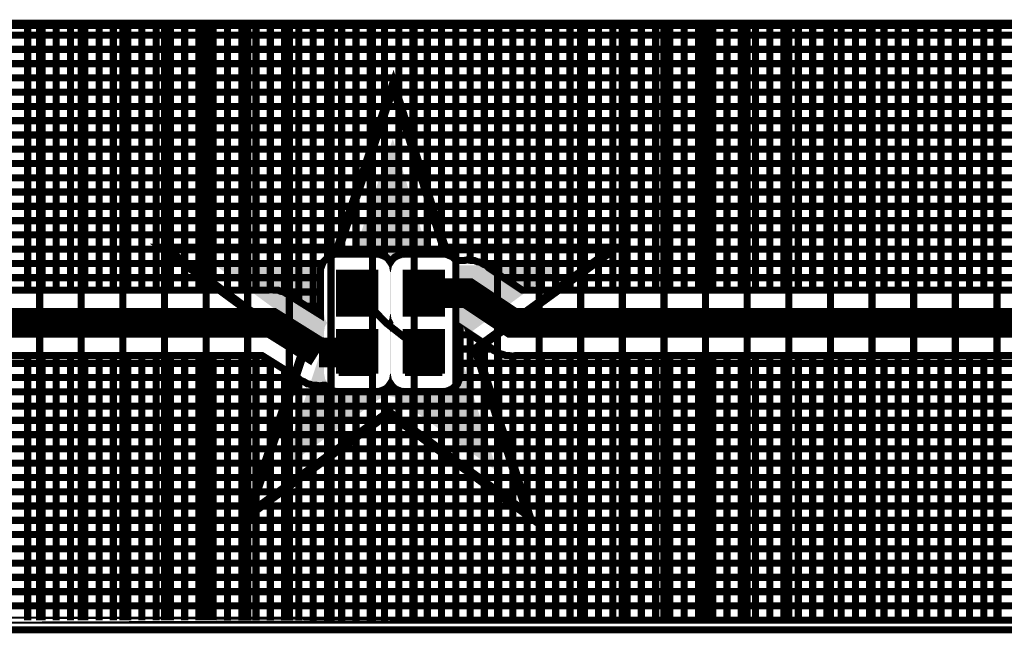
# Model space of a CAD drawing. Extents: x 0.4 to 16.2, y 0.4 to 3.5.
# Tile 3 of 29: x 1.4 to 3, y 1.4 to 2.5. Entities that reach past the tile are written whole.
import ezdxf

# ---------------------------------------------------------------- set-up
doc = ezdxf.new("R2010")
doc.units = 0
doc.layers.get('0').update_dxf_attribs({"linetype": 'CONTINUOUS'})
for name, color, linetype in [('2IN618_CMP', 7, 'CONTINUOUS'), ('2IN618_SOL', 4, 'CONTINUOUS'), ('2IN618_STC', 3, 'CONTINUOUS'), ('LAYER_6', 5, 'CONTINUOUS')]:
    doc.layers.add(name, color=color, linetype=linetype)

# ---------------------------------------------------------------- blocks, each defined once
blk = doc.blocks.new('RECTANGLE_1')
blk.add_solid([(0.0315, 0.0355), (0.0315, -0.0355), (-0.0315, 0.0355), (-0.0315, -0.0355)])

msp = doc.modelspace()

# ---------------------------------------------------------------- linework, layer by layer
at = {"layer": '2IN618_CMP'}
for points, const_width in [([(3.5743, 2.4661), (0.4343, 2.4661), (0.4343, 2.001), (0.4343, 2.4661)], 0.012), ([(1.3943, 2.4661), (1.3943, 2.0211)], 0.012), ([(1.4183, 2.0211), (1.4183, 2.4661)], 0.012), ([(1.4423, 2.4661), (1.4423, 2.0211)], 0.012), ([(1.4663, 2.0211), (1.4663, 2.4661)], 0.012), ([(1.4903, 2.4661), (1.4903, 2.0211)], 0.012), ([(1.5143, 2.0211), (1.5143, 2.4661)], 0.012), ([(1.5383, 2.4661), (1.5383, 2.0211)], 0.012), ([(1.5623, 2.0211), (1.5623, 2.4661)], 0.012), ([(1.5863, 2.4661), (1.5863, 2.0211)], 0.012), ([(1.6103, 2.0211), (1.6103, 2.4661)], 0.012), ([(1.6343, 2.4661), (1.6343, 2.0211)], 0.012), ([(1.6583, 2.0211), (1.6583, 2.4661)], 0.012), ([(1.6823, 2.4661), (1.6823, 2.0211)], 0.012), ([(1.7063, 2.0211), (1.7063, 2.4661)], 0.012), ([(1.7303, 2.4661), (1.7303, 2.0211)], 0.012), ([(1.7543, 2.0211), (1.7543, 2.4661)], 0.012), ([(1.7783, 2.4661), (1.7783, 2.0211)], 0.012), ([(1.8023, 2.0221), (1.8023, 2.4661)], 0.012), ([(1.8263, 2.0172), (1.8263, 2.4661)], 0.012), ([(1.8503, 2.4661), (1.8503, 2.0022)], 0.012), ([(1.8743, 1.9872), (1.8743, 2.4661)], 0.012), ([(1.8983, 2.4661), (1.8983, 2.0755)], 0.012), ([(1.9223, 2.0816), (1.9223, 2.4661)], 0.012), ([(1.9463, 2.4661), (1.9463, 2.0816)], 0.012), ([(1.9703, 2.0816), (1.9703, 2.4661)], 0.012), ([(1.9943, 2.4661), (1.9943, 2.0781)], 0.012), ([(2.0183, 2.0797), (2.0183, 2.4661)], 0.012), ([(2.0423, 2.4661), (2.0423, 2.0816)], 0.012), ([(2.0663, 2.0816), (2.0663, 2.4661)], 0.012), ([(2.0903, 2.4661), (2.0903, 2.0816)], 0.012), ([(2.1143, 2.0715), (2.1143, 2.4661)], 0.012), ([(2.1383, 2.4661), (2.1383, 2.0714)], 0.012), ([(2.1623, 2.0641), (2.1623, 2.4661)], 0.012), ([(2.1863, 2.4661), (2.1863, 2.0476)], 0.012), ([(2.2103, 2.0316), (2.2103, 2.4661)], 0.012), ([(2.2343, 2.4661), (2.2343, 2.0211)], 0.012), ([(2.2583, 2.0211), (2.2583, 2.4661)], 0.012), ([(2.2823, 2.4661), (2.2823, 2.0211)], 0.012), ([(2.3063, 2.0211), (2.3063, 2.4661)], 0.012), ([(2.3303, 2.4661), (2.3303, 2.0211)], 0.012), ([(2.3543, 2.0211), (2.3543, 2.4661)], 0.012), ([(2.3783, 2.4661), (2.3783, 2.0211)], 0.012), ([(2.4023, 2.0211), (2.4023, 2.4661)], 0.012), ([(2.4263, 2.4661), (2.4263, 2.0211)], 0.012), ([(2.4503, 2.0211), (2.4503, 2.4661)], 0.012), ([(2.4743, 2.4661), (2.4743, 2.0211)], 0.012), ([(2.4983, 2.0211), (2.4983, 2.4661)], 0.012), ([(2.5223, 2.4661), (2.5223, 2.0211)], 0.012), ([(2.5463, 2.0211), (2.5463, 2.4661)], 0.012), ([(2.5703, 2.4661), (2.5703, 2.0211)], 0.012), ([(2.5943, 2.0211), (2.5943, 2.4661)], 0.012), ([(2.6183, 2.4661), (2.6183, 2.0211)], 0.012), ([(2.6423, 2.0211), (2.6423, 2.4661)], 0.012), ([(2.6663, 2.4661), (2.6663, 2.0211)], 0.012), ([(2.6903, 2.0211), (2.6903, 2.4661)], 0.012), ([(2.7143, 2.4661), (2.7143, 2.0211)], 0.012), ([(2.7383, 2.0211), (2.7383, 2.4661)], 0.012), ([(2.7623, 2.4661), (2.7623, 2.0211)], 0.012), ([(2.7863, 2.0211), (2.7863, 2.4661)], 0.012), ([(2.8103, 2.4661), (2.8103, 2.0211)], 0.012), ([(2.8343, 2.0211), (2.8343, 2.4661)], 0.012), ([(2.8583, 2.4661), (2.8583, 2.0211)], 0.012), ([(2.8823, 2.0211), (2.8823, 2.4661)], 0.012), ([(2.9063, 2.4661), (2.9063, 2.0211)], 0.012), ([(2.9303, 2.0211), (2.9303, 2.4661)], 0.012), ([(2.9543, 2.4661), (2.9543, 2.0211)], 0.012), ([(2.9783, 2.0211), (2.9783, 2.4661)], 0.012), ([(3.0023, 2.4661), (3.0023, 2.0211)], 0.012), ([(3.0263, 2.0211), (3.0263, 2.4661)], 0.012), ([(0.4343, 2.4501), (3.5743, 2.4501)], 0.012), ([(3.5743, 2.4261), (0.4343, 2.4261)], 0.012), ([(0.4343, 2.4021), (3.5743, 2.4021)], 0.012), ([(3.5743, 2.3781), (0.4343, 2.3781)], 0.012), ([(0.4343, 2.3541), (3.5743, 2.3541)], 0.012), ([(3.5743, 2.3301), (0.4343, 2.3301)], 0.012), ([(0.4343, 2.3061), (3.5743, 2.3061)], 0.012), ([(3.5743, 2.2821), (0.4343, 2.2821)], 0.012), ([(0.4343, 2.2581), (3.5743, 2.2581)], 0.012), ([(3.5743, 2.2341), (0.4343, 2.2341)], 0.012), ([(0.4343, 2.2101), (3.5743, 2.2101)], 0.012), ([(3.5743, 2.1861), (0.4343, 2.1861)], 0.012), ([(0.4343, 2.1621), (3.5743, 2.1621)], 0.012), ([(3.5743, 2.1381), (0.4343, 2.1381)], 0.012), ([(0.4343, 2.1141), (3.5743, 2.1141)], 0.012), ([(0.4343, 2.0901), (3.5743, 2.0901)], 0.012), ([(1.8241, 2.0186), (1.8295, 2.0152), (1.8354, 2.0127), (1.8387, 2.0094), (1.8868, 1.9794), (1.8868, 2.0576), (1.8914, 2.0686), (1.8998, 2.077), (1.9108, 2.0816), (1.9857, 2.0816), (1.9968, 2.077), (2.0043, 2.0696), (2.0118, 2.077), (2.0228, 2.0816), (2.0977, 2.0816), (2.1087, 2.077), (2.1147, 2.0711), (2.1288, 2.0711), (2.1342, 2.0722), (2.1397, 2.0711), (2.1452, 2.0711), (2.1503, 2.069), (2.1557, 2.068), (2.1603, 2.0649), (2.1654, 2.0627), (2.1693, 2.0589), (2.2259, 2.0211), (3.4944, 2.0211)], 0.012), ([(1.8903, 2.0661), (0.4343, 2.0661)], 0.012), ([(3.5743, 2.0661), (2.1584, 2.0661)], 0.012), ([(0.4343, 2.0421), (1.8868, 2.0421)], 0.012), ([(3.5343, 1.9661), (2.2093, 1.9661), (2.1343, 2.0161), (2.0603, 2.0161)], 0.05), ([(2.1944, 2.0421), (3.5743, 2.0421)], 0.012), ([(0.4594, 2.0261), (0.5091, 2.0261), (0.5141, 2.0211), (1.798, 2.0211), (1.8026, 2.0222), (1.8088, 2.0211), (1.8152, 2.0211), (1.8195, 2.0193), (1.8241, 2.0186)], 0.012), ([(1.8868, 2.0181), (1.8248, 2.0181)], 0.012), ([(2.0603, 1.9161), (1.9968, 1.9661), (1.9483, 2.0161)], 0.012), ([(1.8843, 1.9161), (1.8043, 1.9661), (0.4843, 1.9661)], 0.05), ([(1.8632, 1.9941), (1.8868, 1.9941)], 0.012), ([(0.5141, 1.9111), (1.7885, 1.9111), (1.8498, 1.8728), (1.8531, 1.8695), (1.859, 1.8671), (1.8644, 1.8637), (1.869, 1.8629), (1.8733, 1.8611), (1.8797, 1.8611), (1.886, 1.8601), (1.8905, 1.8611), (1.8939, 1.8611), (1.8998, 1.8552), (1.9108, 1.8506), (1.9857, 1.8506), (1.9968, 1.8552), (2.0043, 1.8627), (2.0118, 1.8552), (2.0228, 1.8506), (2.0977, 1.8506), (2.1087, 1.8552), (2.1172, 1.8636), (2.1217, 1.8747), (2.1217, 1.9576), (2.1213, 1.9587), (2.1742, 1.9234), (2.1781, 1.9195), (2.1832, 1.9174), (2.1879, 1.9143), (2.1932, 1.9132), (2.1983, 1.9111), (2.2039, 1.9111), (2.2093, 1.91), (2.2147, 1.9111), (3.4944, 1.9111)], 0.012), ([(1.8843, 1.9161), (1.9483, 1.9161)], 0.05), ([(2.1401, 1.9461), (2.1217, 1.9461)], 0.012), ([(2.1383, 1.4661), (2.1383, 1.9474)], 0.012), ([(2.1755, 1.9221), (2.1217, 1.9221)], 0.012), ([(2.1623, 1.4661), (2.1623, 1.9314)], 0.012), ([(2.1863, 1.9154), (2.1863, 1.4661)], 0.012), ([(1.3943, 1.9111), (1.3943, 1.4661)], 0.012), ([(1.4183, 1.4661), (1.4183, 1.9111)], 0.012), ([(1.4423, 1.9111), (1.4423, 1.4661)], 0.012), ([(1.4663, 1.4661), (1.4663, 1.9111)], 0.012), ([(1.4903, 1.9111), (1.4903, 1.4661)], 0.012), ([(1.5143, 1.4661), (1.5143, 1.9111)], 0.012), ([(1.5383, 1.9111), (1.5383, 1.4661)], 0.012), ([(1.5623, 1.4661), (1.5623, 1.9111)], 0.012), ([(1.5863, 1.9111), (1.5863, 1.4661)], 0.012), ([(1.6103, 1.4661), (1.6103, 1.9111)], 0.012), ([(1.6343, 1.9111), (1.6343, 1.4661)], 0.012), ([(1.6583, 1.4661), (1.6583, 1.9111)], 0.012), ([(1.6823, 1.9111), (1.6823, 1.4661)], 0.012), ([(1.7063, 1.4661), (1.7063, 1.9111)], 0.012), ([(1.7303, 1.9111), (1.7303, 1.4661)], 0.012), ([(1.7543, 1.4661), (1.7543, 1.9111)], 0.012), ([(1.7783, 1.9111), (1.7783, 1.4661)], 0.012), ([(1.8023, 1.9025), (1.8023, 1.4661)], 0.012), ([(2.2103, 1.4661), (2.2103, 1.9102)], 0.012), ([(2.2343, 1.9111), (2.2343, 1.4661)], 0.012), ([(2.2583, 1.4661), (2.2583, 1.9111)], 0.012), ([(2.2823, 1.9111), (2.2823, 1.4661)], 0.012), ([(2.3063, 1.4661), (2.3063, 1.9111)], 0.012), ([(2.3303, 1.9111), (2.3303, 1.4661)], 0.012), ([(2.3543, 1.4661), (2.3543, 1.9111)], 0.012), ([(2.3783, 1.9111), (2.3783, 1.4661)], 0.012), ([(2.4023, 1.4661), (2.4023, 1.9111)], 0.012), ([(2.4263, 1.9111), (2.4263, 1.4661)], 0.012), ([(2.4503, 1.4661), (2.4503, 1.9111)], 0.012), ([(2.4743, 1.9111), (2.4743, 1.4661)], 0.012), ([(2.4983, 1.4661), (2.4983, 1.9111)], 0.012), ([(2.5223, 1.9111), (2.5223, 1.4661)], 0.012), ([(2.5463, 1.4661), (2.5463, 1.9111)], 0.012), ([(2.5703, 1.9111), (2.5703, 1.4661)], 0.012), ([(2.5943, 1.4661), (2.5943, 1.9111)], 0.012), ([(2.6183, 1.9111), (2.6183, 1.4661)], 0.012), ([(2.6423, 1.4661), (2.6423, 1.9111)], 0.012), ([(2.6663, 1.9111), (2.6663, 1.4661)], 0.012), ([(2.6903, 1.4661), (2.6903, 1.9111)], 0.012), ([(2.7143, 1.9111), (2.7143, 1.4661)], 0.012), ([(2.7383, 1.4661), (2.7383, 1.9111)], 0.012), ([(2.7623, 1.9111), (2.7623, 1.4661)], 0.012), ([(2.7863, 1.4661), (2.7863, 1.9111)], 0.012), ([(2.8103, 1.9111), (2.8103, 1.4661)], 0.012), ([(2.8343, 1.4661), (2.8343, 1.9111)], 0.012), ([(2.8583, 1.9111), (2.8583, 1.4661)], 0.012), ([(2.8823, 1.4661), (2.8823, 1.9111)], 0.012), ([(2.9063, 1.9111), (2.9063, 1.4661)], 0.012), ([(2.9303, 1.4661), (2.9303, 1.9111)], 0.012), ([(2.9543, 1.9111), (2.9543, 1.4661)], 0.012), ([(2.9783, 1.4661), (2.9783, 1.9111)], 0.012), ([(3.0023, 1.9111), (3.0023, 1.4661)], 0.012), ([(3.0263, 1.4661), (3.0263, 1.9111)], 0.012), ([(0.4343, 1.8981), (1.8093, 1.8981)], 0.012), ([(1.8263, 1.4661), (1.8263, 1.8875)], 0.012), ([(2.1217, 1.8981), (3.5743, 1.8981)], 0.012), ([(1.8477, 1.8741), (0.4343, 1.8741)], 0.012), ([(1.8503, 1.4661), (1.8503, 1.8723)], 0.012), ([(3.5743, 1.8741), (2.1215, 1.8741)], 0.012), ([(3.5743, 1.8501), (0.4343, 1.8501)], 0.012), ([(1.8743, 1.8611), (1.8743, 1.4661)], 0.012), ([(1.8983, 1.4661), (1.8983, 1.8567)], 0.012), ([(1.9223, 1.8506), (1.9223, 1.4661)], 0.012), ([(1.9463, 1.4661), (1.9463, 1.8506)], 0.012), ([(1.9703, 1.8506), (1.9703, 1.4661)], 0.012), ([(1.9943, 1.4661), (1.9943, 1.8542)], 0.012), ([(2.0183, 1.8525), (2.0183, 1.4661)], 0.012), ([(2.0423, 1.4661), (2.0423, 1.8506)], 0.012), ([(2.0663, 1.8506), (2.0663, 1.4661)], 0.012), ([(2.0903, 1.4661), (2.0903, 1.8506)], 0.012), ([(2.1143, 1.8607), (2.1143, 1.4661)], 0.012), ([(0.4343, 1.8261), (3.5743, 1.8261)], 0.012), ([(3.5743, 1.8021), (0.4343, 1.8021)], 0.012), ([(0.4343, 1.7781), (3.5743, 1.7781)], 0.012), ([(3.5743, 1.7541), (0.4343, 1.7541)], 0.012), ([(0.4343, 1.7301), (3.5743, 1.7301)], 0.012), ([(3.5743, 1.7061), (0.4343, 1.7061)], 0.012), ([(0.4343, 1.6821), (3.5743, 1.6821)], 0.012), ([(3.5743, 1.6581), (0.4343, 1.6581)], 0.012), ([(0.4343, 1.6341), (3.5743, 1.6341)], 0.012), ([(3.5743, 1.6101), (0.4343, 1.6101)], 0.012), ([(0.4343, 1.5861), (3.5743, 1.5861)], 0.012), ([(3.5743, 1.5621), (0.4343, 1.5621)], 0.012), ([(0.4343, 1.5381), (3.5743, 1.5381)], 0.012), ([(3.5743, 1.5141), (0.4343, 1.5141)], 0.012), ([(0.4343, 1.4901), (3.5743, 1.4901)], 0.012), ([(0.4343, 1.4661), (3.5743, 1.4661), (0.4343, 1.4661)], 0.012)]:
    msp.add_lwpolyline(points, dxfattribs=dict(at, const_width=const_width))
at = {"layer": '2IN618_SOL', "const_width": 0.012}
for points in [[(1.4143, 1.4661), (1.4143, 2.4661)], [(1.4843, 2.4661), (1.4843, 1.4661)], [(1.5543, 1.4661), (1.5543, 2.4661)], [(1.6243, 2.4661), (1.6243, 1.4661)], [(1.6943, 1.4661), (1.6943, 2.4661)], [(1.7643, 2.4661), (1.7643, 1.4661)], [(1.8343, 1.4661), (1.8343, 2.4661)], [(1.9043, 2.4661), (1.9043, 1.4661)], [(1.9743, 1.4661), (1.9743, 2.4661)], [(2.0443, 2.4661), (2.0443, 1.4661)], [(2.1143, 1.4661), (2.1143, 2.4661)], [(2.1843, 2.4661), (2.1843, 1.4661)], [(2.2543, 1.4661), (2.2543, 2.4661)], [(2.3243, 2.4661), (2.3243, 1.4661)], [(2.3943, 1.4661), (2.3943, 2.4661)], [(2.4643, 2.4661), (2.4643, 1.4661)], [(2.5343, 1.4661), (2.5343, 2.4661)], [(2.6043, 2.4661), (2.6043, 1.4661)], [(2.6743, 1.4661), (2.6743, 2.4661)], [(2.7443, 2.4661), (2.7443, 1.4661)], [(2.8143, 1.4661), (2.8143, 2.4661)], [(2.8843, 2.4661), (2.8843, 1.4661)], [(2.9543, 1.4661), (2.9543, 2.4661)], [(3.0243, 2.4661), (3.0243, 1.4661)]]:
    msp.add_lwpolyline(points, dxfattribs=at)
at = {"layer": '2IN618_STC'}
for points, const_width in [([(1.7653, 1.6431), (1.8583, 1.9191), (1.6243, 2.0911), (1.9163, 2.0911), (2.0093, 2.3661), (2.0953, 2.0911), (2.3803, 2.0911), (2.1483, 1.9221), (2.2363, 1.6431), (2.0013, 1.8151), (1.7653, 1.6431)], 0.016), ([(1.9796, 1.9808), (1.917, 1.9808), (1.917, 2.0514), (1.9796, 2.0514), (1.9796, 1.9808)], 0.0085), ([(2.0916, 1.9808), (2.029, 1.9808), (2.029, 2.0514), (2.0916, 2.0514), (2.0916, 1.9808)], 0.0085), ([(1.917, 2.048), (1.9796, 2.048)], 0.0085), ([(1.9796, 2.0396), (1.917, 2.0396)], 0.0085), ([(2.029, 2.048), (2.0916, 2.048)], 0.0085), ([(2.0916, 2.0396), (2.029, 2.0396)], 0.0085), ([(1.917, 2.0312), (1.9796, 2.0312)], 0.0085), ([(1.9796, 2.0228), (1.917, 2.0228)], 0.0085), ([(2.029, 2.0312), (2.0916, 2.0312)], 0.0085), ([(2.0916, 2.0228), (2.029, 2.0228)], 0.0085), ([(1.917, 2.0144), (1.9796, 2.0144)], 0.0085), ([(1.9796, 2.006), (1.917, 2.006)], 0.0085), ([(2.029, 2.0144), (2.0916, 2.0144)], 0.0085), ([(2.0916, 2.006), (2.029, 2.006)], 0.0085), ([(1.917, 1.9976), (1.9796, 1.9976)], 0.0085), ([(1.9796, 1.9892), (1.917, 1.9892)], 0.0085), ([(2.029, 1.9976), (2.0916, 1.9976)], 0.0085), ([(2.0916, 1.9892), (2.029, 1.9892)], 0.0085), ([(1.917, 1.8808), (1.917, 1.9514), (1.9796, 1.9514), (1.9796, 1.8808)], 0.0085), ([(2.029, 1.8808), (2.029, 1.9514), (2.0916, 1.9514), (2.0916, 1.8808)], 0.0085), ([(1.917, 1.948), (1.9796, 1.948)], 0.0085), ([(1.9796, 1.9396), (1.917, 1.9396)], 0.0085), ([(2.029, 1.948), (2.0916, 1.948)], 0.0085), ([(2.0916, 1.9396), (2.029, 1.9396)], 0.0085), ([(1.917, 1.9312), (1.9796, 1.9312)], 0.0085), ([(1.9796, 1.9228), (1.917, 1.9228)], 0.0085), ([(2.029, 1.9312), (2.0916, 1.9312)], 0.0085), ([(2.0916, 1.9228), (2.029, 1.9228)], 0.0085), ([(1.917, 1.9144), (1.9796, 1.9144)], 0.0085), ([(1.9796, 1.906), (1.917, 1.906)], 0.0085), ([(2.029, 1.9144), (2.0916, 1.9144)], 0.0085), ([(2.0916, 1.906), (2.029, 1.906)], 0.0085), ([(1.917, 1.8976), (1.9796, 1.8976)], 0.0085), ([(1.9796, 1.8892), (1.917, 1.8892)], 0.0085), ([(2.029, 1.8976), (2.0916, 1.8976)], 0.0085), ([(2.0916, 1.8892), (2.029, 1.8892)], 0.0085), ([(1.917, 1.8808), (1.9796, 1.8808)], 0.0085), ([(2.029, 1.8808), (2.0916, 1.8808)], 0.0085)]:
    msp.add_lwpolyline(points, dxfattribs=dict(at, const_width=const_width))
for points in [[(1.943, 2.0827), (2.0083, 2.2756), (2.0686, 2.0827), (2.0083, 2.2756)], [(1.9397, 2.0756), (1.9428, 2.0821), (2.0719, 2.0756), (2.0689, 2.0821)], [(1.9428, 2.0821), (1.943, 2.0827), (2.0689, 2.0821), (2.0686, 2.0827)], [(1.9889, 2.0738), (1.9796, 2.0756), (2.0197, 2.0738), (2.029, 2.0756)], [(1.9967, 2.0685), (1.9889, 2.0738), (2.0119, 2.0685), (2.0197, 2.0738)], [(1.7174, 2.0574), (1.7097, 2.0631), (1.8935, 2.0574), (1.8958, 2.0631)], [(1.7256, 2.0514), (1.7174, 2.0574), (1.8927, 2.0514), (1.8935, 2.0574)], [(2.002, 2.0607), (1.9967, 2.0685), (2.0066, 2.0607), (2.0119, 2.0685)], [(2.0038, 2.0514), (2.002, 2.0607), (2.0048, 2.0514), (2.0066, 2.0607)], [(2.1151, 2.0574), (2.1128, 2.0631), (2.2865, 2.0574), (2.2943, 2.0631)], [(2.1159, 2.0514), (2.1151, 2.0574), (2.2782, 2.0514), (2.2865, 2.0574)], [(1.8216, 1.9808), (1.7256, 2.0514), (1.8927, 1.9808), (1.8927, 2.0514)], [(2.0038, 1.9808), (2.0038, 2.0514), (2.0048, 1.9808), (2.0048, 2.0514)], [(2.1159, 1.9808), (2.1159, 2.0514), (2.1813, 1.9808), (2.2782, 2.0514)], [(1.8322, 1.973), (1.8216, 1.9808), (1.894, 1.973), (1.8927, 1.9808)], [(1.8416, 1.9661), (1.8322, 1.973), (1.8977, 1.9661), (1.894, 1.973)], [(1.9989, 1.9661), (2.0026, 1.973), (2.0097, 1.9661), (2.006, 1.973)], [(2.0026, 1.973), (2.0038, 1.9808), (2.006, 1.973), (2.0048, 1.9808)], [(2.1109, 1.9661), (2.1146, 1.973), (2.1611, 1.9661), (2.1707, 1.973)], [(2.1146, 1.973), (2.1159, 1.9808), (2.1707, 1.973), (2.1813, 1.9808)], [(1.8511, 1.9592), (1.8416, 1.9661), (1.894, 1.9592), (1.8977, 1.9661)], [(1.8616, 1.9514), (1.8511, 1.9592), (1.8927, 1.9514), (1.894, 1.9592)], [(2.0026, 1.9592), (1.9989, 1.9661), (2.006, 1.9592), (2.0097, 1.9661)], [(2.0038, 1.9514), (2.0026, 1.9592), (2.0048, 1.9514), (2.006, 1.9592)], [(2.1146, 1.9592), (2.1109, 1.9661), (2.1516, 1.9592), (2.1611, 1.9661)], [(2.1159, 1.9514), (2.1146, 1.9592), (2.141, 1.9514), (2.1516, 1.9592)], [(1.8749, 1.9417), (1.8616, 1.9514), (1.8927, 1.9417), (1.8927, 1.9514)], [(1.8811, 1.9354), (1.8749, 1.9417), (1.8927, 1.9354), (1.8927, 1.9417)], [(2.0038, 1.8808), (2.0038, 1.9514), (2.0048, 1.8808), (2.0048, 1.9514)], [(2.1159, 1.9447), (2.1159, 1.9514), (2.1318, 1.9447), (2.141, 1.9514)], [(2.1159, 1.9386), (2.1159, 1.9447), (2.1257, 1.9386), (2.1318, 1.9447)], [(2.1159, 1.9309), (2.1159, 1.9386), (2.1217, 1.9309), (2.1257, 1.9386)], [(1.885, 1.9275), (1.8811, 1.9354), (1.8927, 1.9275), (1.8927, 1.9354)], [(1.8863, 1.9188), (1.885, 1.9275), (1.8927, 1.9188), (1.8927, 1.9275)], [(2.1159, 1.9223), (2.1159, 1.9309), (2.1203, 1.9223), (2.1217, 1.9309)], [(2.1159, 1.9137), (2.1159, 1.9223), (2.1216, 1.9137), (2.1203, 1.9223)], [(1.8749, 1.8808), (1.8848, 1.9102), (1.8927, 1.8808), (1.8927, 1.9102)], [(1.8848, 1.9102), (1.8863, 1.9188), (1.8927, 1.9102), (1.8927, 1.9188)], [(2.1159, 1.8808), (2.1159, 1.9137), (2.132, 1.8808), (2.1216, 1.9137)], [(1.8692, 1.8637), (1.8718, 1.8715), (1.8999, 1.8637), (1.8946, 1.8715)], [(1.8718, 1.8715), (1.8749, 1.8808), (1.8946, 1.8715), (1.8927, 1.8808)], [(1.9967, 1.8637), (2.002, 1.8715), (2.0119, 1.8637), (2.0066, 1.8715)], [(2.002, 1.8715), (2.0038, 1.8808), (2.0066, 1.8715), (2.0048, 1.8808)], [(2.1087, 1.8637), (2.114, 1.8715), (2.1374, 1.8637), (2.1349, 1.8715)], [(2.114, 1.8715), (2.1159, 1.8808), (2.1349, 1.8715), (2.132, 1.8808)], [(1.8622, 1.8431), (1.8668, 1.8565), (2.1439, 1.8431), (2.1396, 1.8565)], [(1.8668, 1.8565), (1.8674, 1.8584), (1.917, 1.8565), (1.9077, 1.8584)], [(1.8674, 1.8584), (1.8692, 1.8637), (1.9077, 1.8584), (1.8999, 1.8637)], [(1.9796, 1.8565), (1.9889, 1.8584), (2.029, 1.8565), (2.0197, 1.8584)], [(1.9889, 1.8584), (1.9967, 1.8637), (2.0197, 1.8584), (2.0119, 1.8637)], [(2.0916, 1.8565), (2.1009, 1.8584), (2.1396, 1.8565), (2.139, 1.8584)], [(2.1009, 1.8584), (2.1087, 1.8637), (2.139, 1.8584), (2.1374, 1.8637)], [(1.8604, 1.8377), (1.8618, 1.8417), (1.9848, 1.8377), (1.9926, 1.8417)], [(1.8618, 1.8417), (1.8622, 1.8431), (1.9926, 1.8417), (2.0013, 1.8431)], [(2.01, 1.8417), (2.0013, 1.8431), (2.1443, 1.8417), (2.1439, 1.8431)], [(2.0178, 1.8377), (2.01, 1.8417), (2.1456, 1.8377), (2.1443, 1.8417)], [(1.8199, 1.7176), (1.8604, 1.8377), (1.8199, 1.7176), (1.9848, 1.8377)], [(2.1839, 1.7162), (2.0178, 1.8377), (2.1839, 1.7162), (2.1456, 1.8377)]]:
    msp.add_solid(points, dxfattribs=at)
at = {"layer": 'LAYER_6', "const_width": 0.012}
msp.add_lwpolyline([(0.42, 1.45), (16.15, 1.45), (16.15, 2.47), (0.42, 2.47), (0.42, 1.45)], dxfattribs=at)

# ---------------------------------------------------------------- block references
at = {"layer": '2IN618_CMP'}
for p in [(1.9483, 2.0161), (2.0603, 2.0161), (1.9483, 1.9161), (2.0603, 1.9161)]:
    msp.add_blockref('RECTANGLE_1', p, dxfattribs=at)

doc.saveas('drawing.dxf')
